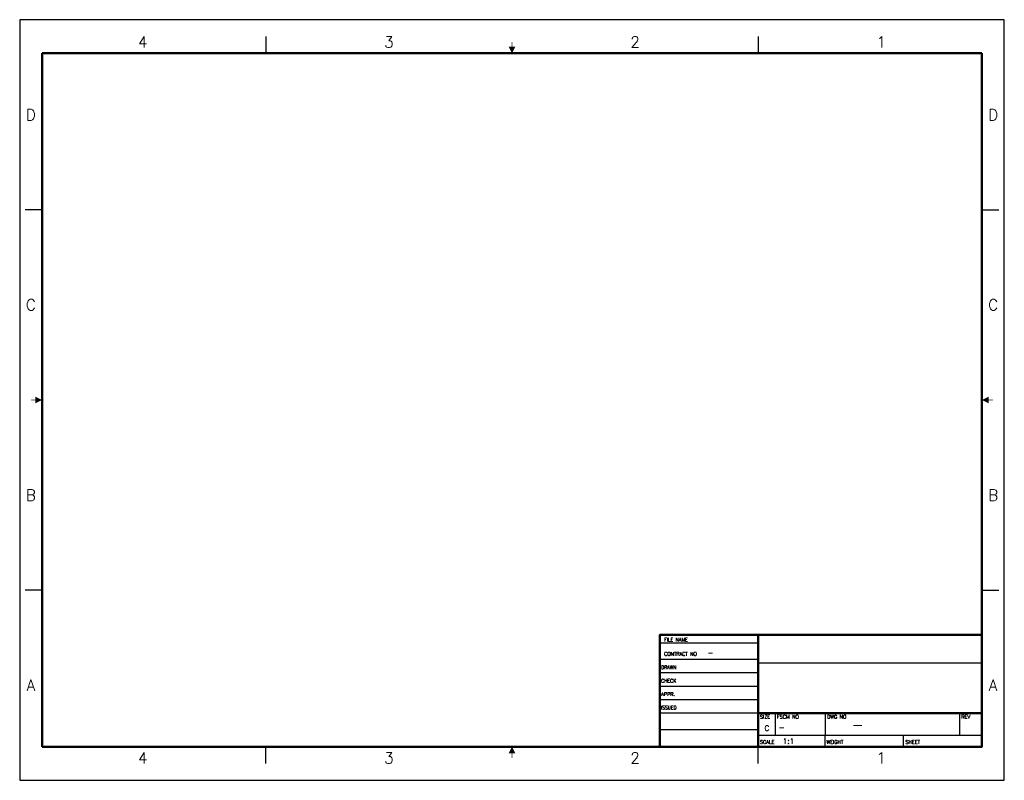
# Paper-space layout 'Layout1' of a CAD drawing. Header units: inches. Extents: x -0.8 to 21.3, y -0.2 to 16.8.
import ezdxf
from ezdxf.enums import TextEntityAlignment as Align

# ---------------------------------------------------------------- set-up
doc = ezdxf.new("R2010")
doc.units = ezdxf.units.IN
doc.header["$MEASUREMENT"] = 0
doc.layers.add('AM_0', color=7, linetype='Continuous', lineweight=50)
doc.layers.add('AM_BOR', color=7, linetype='Continuous', lineweight=50)
doc.styles.add('ACANSTS', font='romans.shx')

# ---------------------------------------------------------------- blocks, each defined once
blk = doc.blocks.new('ANSI_C')
for p, q in [((546.1, 412.75), (12.7, 412.75)), ((12.7, 412.75), (12.7, 19.05)), ((546.1, 19.05), (546.1, 412.75)), ((12.7, 19.05), (546.1, 19.05))]:
    blk.add_line(p, q)
at = {"layer": 'AM_BOR', "color": 12, "lineweight": 25}
for p, q in [((558.8, 431.8), (0, 431.8)), ((0, 431.8), (0, 0)), ((558.8, 0), (558.8, 431.8)), ((139.7, 422.275), (139.7, 412.75)), ((419.1, 422.275), (419.1, 412.75)), ((12.7, 323.85), (3.175, 323.85)), ((546.1, 323.85), (555.625, 323.85)), ((12.7, 107.95), (3.175, 107.95)), ((546.1, 107.95), (555.625, 107.95)), ((139.7, 9.525), (139.7, 19.05)), ((419.1, 9.525), (419.1, 19.05)), ((0, 0), (558.8, 0))]:
    blk.add_line(p, q, dxfattribs=at)
at = {"layer": 'AM_BOR', "color": 140, "lineweight": 35, "const_width": 0.508}
for points in [[(279.4, 419.1), (279.4, 416.56)], [(6.35, 215.9), (8.89, 215.9)], [(552.45, 215.9), (549.91, 215.9)], [(279.4, 12.7), (279.4, 15.24)]]:
    blk.add_lwpolyline(points, dxfattribs=at)
at = {"layer": 'AM_BOR', "color": 140, "lineweight": 35}
for points in [[(281.305, 416.56), (277.495, 416.56), (279.4, 412.75)], [(8.89, 217.805), (8.89, 213.995), (12.7, 215.9)], [(549.91, 213.995), (549.91, 217.805), (546.1, 215.9)], [(277.495, 15.24), (281.305, 15.24), (279.4, 19.05)]]:
    blk.add_solid(points, dxfattribs=at)
at = {"layer": 'AM_BOR', "color": 12, "lineweight": 25, "style": 'ACANSTS'}
for s, p in [('4', (69.85, 419.1)), ('3', (209.55, 419.1)), ('2', (349.25, 419.1)), ('1', (488.95, 419.1)), ('D', (6.35, 377.825)), ('D', (552.45, 377.825)), ('C', (6.35, 269.875)), ('C', (552.45, 269.875)), ('B', (6.35, 161.925)), ('B', (552.45, 161.925)), ('A', (552.45, 53.975)), ('4', (69.85, 12.7)), ('3', (209.55, 12.7)), ('2', (349.25, 12.7)), ('1', (488.95, 12.7))]:
    blk.add_text(s, height=6.35, dxfattribs=at).set_placement(p, align=Align.MIDDLE_CENTER)
at = {"layer": 'AM_BOR', "color": 12, "lineweight": 25, "style": 'ACANSTS', "text_generation_flag": 2}
blk.add_text('A', height=6.35, dxfattribs=at).set_placement((6.35, 53.975), align=Align.MIDDLE_CENTER)
blk = doc.blocks.new('ANSI_TITUS')
blk.add_lwpolyline([(0, 63.5), (-182.88, 63.5), (-182.88, 0), (0, 0)], close=True)
at = {"layer": 'AM_BOR'}
for p, q in [((-127, 0), (-127, 63.5)), ((0, 19.05), (-127, 19.05))]:
    blk.add_line(p, q, dxfattribs=at)
at = {"layer": 'AM_BOR', "color": 12, "lineweight": 25}
for p, q in [((-182.88, 58.93), (-127, 58.93)), ((-127, 49.53), (-182.88, 49.53)), ((0, 47.5), (-127, 47.5)), ((-127, 41.91), (-182.88, 41.91)), ((-127, 34.29), (-182.88, 34.29)), ((-127, 26.67), (-182.88, 26.67)), ((-127, 19.05), (-182.88, 19.05)), ((-117.35, 19.05), (-117.35, 6.35)), ((-88.9, 19.05), (-88.9, 6.35)), ((-12.7, 19.05), (-12.7, 6.35)), ((-127, 9.53), (-182.88, 9.53)), ((0, 6.35), (-127, 6.35)), ((-88.9, 0), (-88.9, 6.35)), ((-44.45, 0), (-44.45, 6.35))]:
    blk.add_line(p, q, dxfattribs=at)
at = {"layer": 'AM_BOR', "color": 12, "lineweight": 25, "style": 'ACANSTS'}
for s, width, p in [('FILE NAME', 0.951562, (-180.32, 59.82)), ('CONTRACT NO', 0.979028, (-180.32, 51.69)), ('DRAWN', 0.942857, (-182.08, 44.07))]:
    blk.add_text(s, height=2.032, dxfattribs=dict(at, width=width)).set_placement(p)
for s, width, p in [('CHECK', 0.942857, (-182.08, 37.47)), ('ISSUED', 0.90932, (-182.08, 22.23))]:
    blk.add_text(s, height=2.032, dxfattribs=dict(at, width=width)).set_placement(p, align=Align.MIDDLE_LEFT)
for s, p in [('APPR.', (-182.08, 29.85)), ('SCALE', (-125.98, 2.67)), ('SHEET', (-43.43, 2.67))]:
    blk.add_text(s, height=2.032, dxfattribs=at).set_placement(p, align=Align.MIDDLE_LEFT)
for s, p in [('SIZE', (-125.98, 16)), ('FSCM NO', (-116.33, 16)), ('DWG NO', (-87.88, 16)), ('REV', (-11.68, 16)), ('WEIGHT', (-88.25, 1.71))]:
    blk.add_text(s, height=2.032, dxfattribs=at).set_placement(p)
for tag, p in [('GEN-TITLE-DWG{10.58}', (-161.27, 59.78)), ('GEN-TITLE-CTRN{9.04}', (-155.75, 51.74)), ('GEN-TITLE-DAT{6.03}', (-170.58, 44.08)), ('GEN-TITLE-NAME{6.72}', (-148.84, 44.07)), ('GEN-TITLE-CHKD{6.16}', (-170.75, 36.42)), ('GEN-TITLE-CHKM{6.72}', (-148.84, 36.45)), ('GEN-TITLE-APPD{6.08}', (-170.75, 28.77)), ('GEN-TITLE-APPM{6.72}', (-148.84, 28.83)), ('GEN-TITLE-ISSD{6.03}', (-170.58, 21.28)), ('GEN-TITLE-ISSM{6.72}', (-148.84, 21.21)), ('GEN-TITLE-FSCM{8.01}', (-115.32, 9.4)), ('GEN-TITLE-SCA{7.49}', (-113.04, 1.66)), ('GEN-TITLE-WT{7.43}', (-69.95, 1.65)), ('GEN-TITLE-SHEET{10.30}', (-26.47, 1.56))]:
    blk.add_attdef(tag, p, '', height=3.05, dxfattribs=at)
at = {"layer": 'AM_BOR', "color": 140, "lineweight": 35, "style": 'ACANSTS'}
for tag, p in [('GEN-TITLE-DACT{25.89}', (-122.54, 49.66)), ('GEN-TITLE-DES2{26.26}', (-121.95, 26.26))]:
    blk.add_attdef(tag, p, '', height=4.57, dxfattribs=at)
at = {"layer": 'AM_BOR', "style": 'ACANSTS'}
for tag, p in [('GEN-TITLE-DES1{18.22}', (-121.95, 36.3)), ('GEN-TITLE-NR{8.40}', (-74.06, 9.4))]:
    blk.add_attdef(tag, p, '', height=6.35, dxfattribs=at)
at = {"layer": 'AM_BOR', "color": 12, "lineweight": 25, "style": 'ACANSTS'}
for tag, p in [('GEN-TITLE-SIZ{2.46}', (-122.03, 9.01)), ('GEN-TITLE-REV{3.27}', (-6.22, 8.88))]:
    blk.add_attdef(tag, text='', height=3.05, dxfattribs=at).set_placement(p, align=Align.CENTER)

psp = doc.layouts.get("Layout1")

# ---------------------------------------------------------------- block references
at = {"layer": 'AM_0', "lineweight": 0, "xscale": 0.03937007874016, "yscale": 0.03937007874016, "zscale": 0.03937007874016}
psp.add_blockref('ANSI_C', (-0.75, -0.25), dxfattribs=at)
psp.add_blockref('ANSI_TITUS', (20.75, 0.5), dxfattribs=at).add_auto_attribs({'GEN-TITLE-CTRN{9.04}': '-', 'GEN-TITLE-SIZ{2.46}': 'C', 'GEN-TITLE-FSCM{8.01}': '-', 'GEN-TITLE-NR{8.40}': '-', 'GEN-TITLE-SCA{7.49}': '1:1'})

doc.saveas('drawing.dxf')
